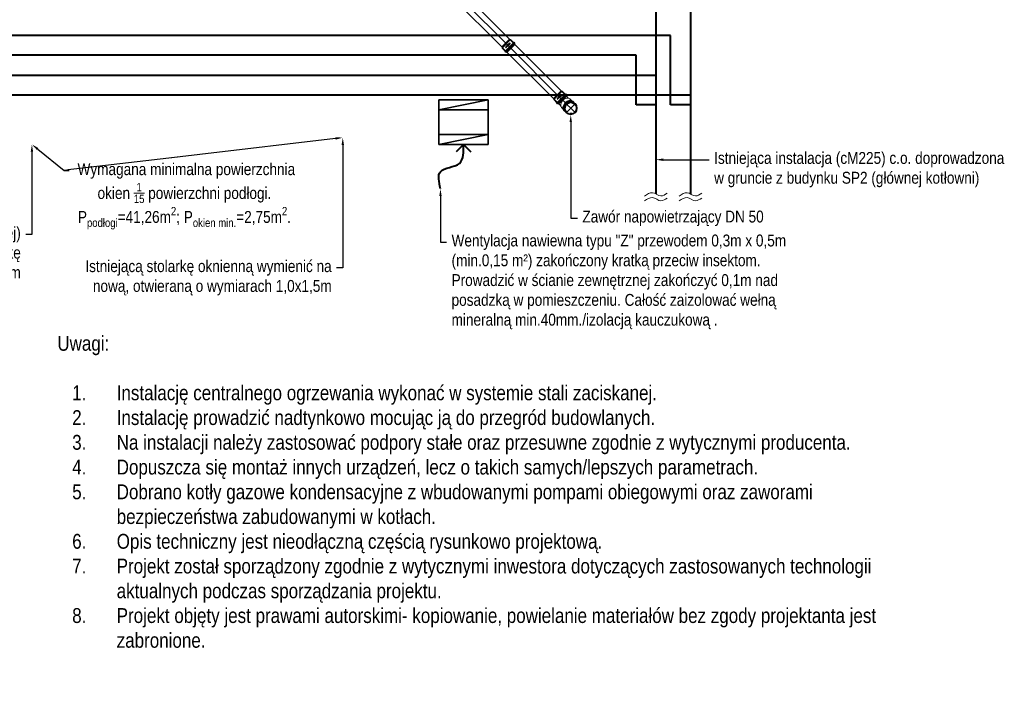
# Model space of a CAD drawing. Header units: centimetres. Extents: x 1912 to 37354, y 4932 to 6633.
# Tile 123 of 236: x 24937 to 25933, y 5190 to 5879. Entities that reach past the tile are written whole.
import ezdxf
from ezdxf import colors
from ezdxf.entities.mleader import LeaderData, LeaderLine
from ezdxf.enums import TextEntityAlignment as Align
from ezdxf.lldxf.tags import DXFTag
from ezdxf.math import Vec2, Vec3

# ---------------------------------------------------------------- set-up
doc = ezdxf.new("R2010")
doc.units = ezdxf.units.CM
doc.linetypes.add('HIDDEN', pattern=[0.375, 0.25, -0.125])
for name, color, linetype, lineweight in [('2DH_PRO_Magnaplast-SDB', 34, 'Continuous', 15), ('CP_AXISKA', 7, 'DASHDOT', 15), ('CP_DETAL', 33, 'Continuous', 9), ('IS_gaz 2', 44, 'Continuous', 35), ('IS_nawiew', 5, 'Continuous', 40), ('IS_Opis', 250, 'Continuous', 9), ('IS_Powrót', 5, 'DASH', 40), ('IS_Zasilanie', 1, 'SOLID', 40)]:
    doc.layers.add(name, color=color, linetype=linetype, lineweight=lineweight)
for name, color, linetype in [('3DCPCOLOR124', 152, 'Continuous'), ('3DCPCOLOR242', 242, 'Continuous'), ('cp_hidde', 203, 'HIDDEN'), ('CP_WIPEOUT', 255, 'Continuous')]:
    doc.layers.add(name, color=color, linetype=linetype)
doc.styles.add('CP_ATTR', font='arial.ttf')
doc.styles.add('styl1', font='ARIALN.TTF')
tags = doc.linetypes.add('DASH', pattern=[15, 10, -5]).pattern_tags.tags
tags[6:7] = [DXFTag(74, 4), DXFTag(75, 0), DXFTag(340, '0'), DXFTag(46, 0.0), DXFTag(50, 0.0), DXFTag(44, 0.0), DXFTag(45, 0.0)]
tags[4:5] = [DXFTag(74, 4), DXFTag(75, 0), DXFTag(340, '0'), DXFTag(46, 0.0), DXFTag(50, 0.0), DXFTag(44, 0.0), DXFTag(45, 0.0)]
tags = doc.linetypes.add('DASHDOT', pattern=[25.4, 12.7, -6.35, 0, -6.35]).pattern_tags.tags
tags[10:11] = [DXFTag(74, 4), DXFTag(75, 0), DXFTag(340, '0'), DXFTag(46, 1.0), DXFTag(50, 0.0), DXFTag(44, 0.0), DXFTag(45, 0.0)]
tags[8:9] = [DXFTag(74, 4), DXFTag(75, 0), DXFTag(340, '0'), DXFTag(46, 1.0), DXFTag(50, 0.0), DXFTag(44, 0.0), DXFTag(45, 0.0)]
tags[6:7] = [DXFTag(74, 4), DXFTag(75, 0), DXFTag(340, '0'), DXFTag(46, 1.0), DXFTag(50, 0.0), DXFTag(44, 0.0), DXFTag(45, 0.0)]
tags[4:5] = [DXFTag(74, 4), DXFTag(75, 0), DXFTag(340, '0'), DXFTag(46, 1.0), DXFTag(50, 0.0), DXFTag(44, 0.0), DXFTag(45, 0.0)]
tags = doc.linetypes.add('SOLID', pattern=[10, 10, 0]).pattern_tags.tags
tags[6:7] = [DXFTag(74, 4), DXFTag(75, 0), DXFTag(340, '0'), DXFTag(46, 0.0), DXFTag(50, 0.0), DXFTag(44, 0.0), DXFTag(45, 0.0)]
tags[4:5] = [DXFTag(74, 4), DXFTag(75, 0), DXFTag(340, '0'), DXFTag(46, 0.0), DXFTag(50, 0.0), DXFTag(44, 0.0), DXFTag(45, 0.0)]

# ---------------------------------------------------------------- blocks, each defined once
blk = doc.blocks.new('pdmgn014_okr01')
blk.add_circle((0, 0), 28.6)
blk = doc.blocks.new('pdmgn014_okr02')
blk.add_circle((0, 0), 25)
blk = doc.blocks.new('pdmgn014_wip_cir01')
blk.add_wipeout([(1, 0), (0.97, 0.26), (0.87, 0.5), (0.71, 0.71), (0.5, 0.87), (0.26, 0.97), (0, 1), (-0.26, 0.97), (-0.5, 0.87), (-0.71, 0.71), (-0.87, 0.5), (-0.97, 0.26), (-1, 0), (-0.97, -0.26), (-0.87, -0.5), (-0.71, -0.71), (-0.5, -0.87), (-0.26, -0.97), (0, -1), (0.26, -0.97), (0.5, -0.87), (0.71, -0.71), (0.87, -0.5), (0.97, -0.26)])
blk = doc.blocks.new('pdmgn014_okr02a')
blk.add_arc((25, 0), 25, 90, 270)
blk = doc.blocks.new('pdmgn014_okr01a')
blk.add_arc((28.6, 0), 28.6, 90, 270)
blk = doc.blocks.new('pdmgn014_okr01b')
blk.add_arc((25, 0), 25, 90, 270)
blk = doc.blocks.new('pdmgn014_wip_cir01a')
blk.add_wipeout([(20, 0), (19.3, 5.2), (17.3, 10), (14.1, 14.1), (10, 17.3), (5.2, 19.3), (0, 20), (-5.2, 19.3), (-10, 17.3), (-14.1, 14.1), (-17.3, 10), (-19.3, 5.2), (-20, 0), (-19.3, -5.2), (-17.3, -10), (-14.1, -14.1), (-10, -17.3), (-5.2, -19.3), (0, -20), (5.2, -19.3), (10, -17.3), (14.1, -14.1), (17.3, -10), (19.3, -5.2)])
blk = doc.blocks.new('pdmgn014_wip_cir01b')
blk.add_wipeout([(20, 0), (19.3, 5.2), (17.3, 10), (14.1, 14.1), (10, 17.3), (5.2, 19.3), (0, 20), (-5.2, 19.3), (-10, 17.3), (-14.1, 14.1), (-17.3, 10), (-19.3, 5.2), (-20, 0), (-19.3, -5.2), (-17.3, -10), (-14.1, -14.1), (-10, -17.3), (-5.2, -19.3), (0, -20), (5.2, -19.3), (10, -17.3), (14.1, -14.1), (17.3, -10), (19.3, -5.2)])
blk = doc.blocks.new('pdmgn014_wip_rec01')
blk.add_wipeout([(0, -25), (84.4, -25), (84.4, 25), (0, 25)]).dxf.layer = 'CP_WIPEOUT'
blk = doc.blocks.new('pdmgn014_wip_cir02')
blk.add_wipeout([(1, 0), (0.97, 0.26), (0.87, 0.5), (0.71, 0.71), (0.5, 0.87), (0.26, 0.97), (0, 1), (-0.26, 0.97), (-0.5, 0.87), (-0.71, 0.71), (-0.87, 0.5), (-0.97, 0.26), (-1, 0), (-0.97, -0.26), (-0.87, -0.5), (-0.71, -0.71), (-0.5, -0.87), (-0.26, -0.97), (0, -1), (0.26, -0.97), (0.5, -0.87), (0.71, -0.71), (0.87, -0.5), (0.97, -0.26)])
blk = doc.blocks.new('Pd_mgphtp_0333_fof7kh8')
for p, q in [((1.06, 5.5), (0, 5.23)), ((0, -5.24), (0, 5.23)), ((1.06, 5.5), (7.6, 5.5)), ((12.15, 5.5), (7.6, 5.5)), ((1.06, -5.5), (0, -5.24)), ((7.6, -5.5), (1.06, -5.5)), ((7.6, -5.5), (12.15, -5.5))]:
    blk.add_line(p, q)
at = {"layer": 'CP_DETAL'}
blk.add_line((1.06, 5.5), (1.06, -5.5), dxfattribs=at)
at = {"linetype": 'ByBlock', "style": 'CP_ATTR', "flags": 9}
for tag in ['DN', 'WEIGHT', 'MATERIAL', 'DIMS', 'OTHER', 'CHARACTER', 'PRODUCER', 'ORDER-NO', 'PRODUCT-TYPE', 'ARTICLE', 'GROUP', 'NUMBER', 'NAME']:
    blk.add_attdef(tag, text='', height=0.00005, dxfattribs=at).set_placement((0, 0), align=Align.MIDDLE_LEFT)
at = {"layer": 'CP_WIPEOUT', "xscale": 0.21319269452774, "yscale": 0.3015}
blk.add_blockref('pdmgn014_wip_cir01a', (12.15, 0), dxfattribs=at)
for p, q in [((12.15, 6.03), (16.04, 6.03)), ((12.15, -6.03), (16.04, -6.03))]:
    blk.add_line(p, q)
at = {"xscale": 0.1705541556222, "yscale": 0.2412}
blk.add_blockref('pdmgn014_okr01b', (7.89, 0), dxfattribs=at)
at = {"layer": 'CP_WIPEOUT', "xscale": 4.66690475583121, "yscale": 6.59999999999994, "zscale": 20}
blk.add_blockref('pdmgn014_wip_cir01', (16.04, 0), dxfattribs=at)
at = {"yscale": 0.23076923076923}
for name, p, xscale in [('pdmgn014_okr01a', (11.37, 0), 0.16317848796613), ('pdmgn014_okr01', (16.78, 0), 0.16317848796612)]:
    blk.add_blockref(name, p, dxfattribs=dict(at, xscale=xscale))
at = {"layer": 'CP_WIPEOUT', "xscale": 0.21319269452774, "yscale": 0.3015}
blk.add_blockref('pdmgn014_wip_cir01b', (17.52, 0), dxfattribs=at)
at = {"layer": 'CP_WIPEOUT', "xscale": 0.008798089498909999, "yscale": 0.2412}
blk.add_blockref('pdmgn014_wip_rec01', (16.78, 0), dxfattribs=at)
for p, q in [((16.78, 6.6), (16.04, 6.6)), ((17.52, 6.03), (16.78, 6.03)), ((19.29, 5.5), (17.52, 5.5)), ((16.78, -6.6), (16.04, -6.6)), ((17.52, -6.03), (16.78, -6.03)), ((17.52, -5.5), (19.29, -5.5))]:
    blk.add_line(p, q)
for name, p, xscale, yscale in [('pdmgn014_okr02a', (12.52, 0), 0.1705541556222, 0.2412), ('pdmgn014_okr02', (17.52, 0), 0.1705541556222, 0.2412), ('pdmgn014_okr01b', (13.64, 0), 0.15556349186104, 0.22)]:
    blk.add_blockref(name, p, dxfattribs=dict(xscale=xscale, yscale=yscale))
at = {"layer": 'CP_WIPEOUT', "xscale": 6.59999999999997, "yscale": 6.59999999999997, "zscale": 20}
blk.add_blockref('pdmgn014_wip_cir02', (19.29, 0), dxfattribs=at)
for radius in [6.6, 6.03]:
    blk.add_circle((19.29, 0), radius)
at = {"layer": 'CP_AXISKA'}
for p, q in [((25.89, 0), (0, 0)), ((19.29, 6.6), (19.29, -6.6))]:
    blk.add_line(p, q, dxfattribs=at)
at = {"layer": 'cp_hidde'}
blk.add_circle((19.29, 0), 5.5, dxfattribs=at)
blk = doc.blocks.new('2dmgn001_logo01')
at = {"layer": '3DCPCOLOR124'}
for p, q in [((-4, 7), (-5.1, 7)), ((-5.1, 7), (-5.1, 4.8)), ((-4, 5.1), (-4, 7)), ((-4, 3.8), (1.9, 3.8)), ((1.6, 4.8), (-3.7, 4.8)), ((1.9, 16.5), (-2.9, 16.5)), ((-2.9, 16.5), (-2.9, 15.5)), ((-2.9, 15.5), (1.6, 15.5)), ((1.6, 14.4), (-2.9, 14.4)), ((-2.9, 14.4), (-2.9, 13.4)), ((-2.9, 13.4), (1.6, 13.4)), ((1.6, 12.3), (-2.9, 12.3)), ((-2.9, 12.3), (-2.9, 11.3)), ((-2.9, 11.3), (1.9, 11.3)), ((-2.9, 9.6), (-2.9, 8.9)), ((-2.9, 8.9), (-1.9, 8.9)), ((1.6, 8.6), (-2.9, 8.6)), ((-2.9, 8.6), (-2.9, 7.5)), ((-2.9, 7.5), (1.9, 7.5)), ((-2.9, 5.9), (-2.9, 5.2)), ((-2.9, 5.2), (-1.9, 5.2)), ((1.9, 3.2), (-2.9, 3.2)), ((-2.9, 3.2), (-2.9, 2.2)), ((-2.9, 2.2), (1.6, 2.2)), ((1.6, 1.1), (-2.9, 1.1)), ((-2.9, 1.1), (-2.9, 0)), ((-2.9, 0), (1.9, 0)), ((1.9, 10.7), (-1.9, 10.7)), ((-1.9, 8.9), (-1.9, 9.4)), ((1.9, 7), (-1.9, 7)), ((-1.9, 5.2), (-1.9, 5.6)), ((-1.6, 9.6), (1.6, 9.6)), ((-1.6, 5.9), (1.6, 5.9)), ((1.9, 15.2), (1.9, 14.7)), ((1.9, 13.1), (1.9, 12.6)), ((1.9, 9.4), (1.9, 8.8)), ((1.9, 5.6), (1.9, 5.1)), ((1.9, 1.9), (1.9, 1.4)), ((2.9, 14.4), (2.9, 15.5)), ((2.9, 12.3), (2.9, 13.4)), ((2.9, 8.6), (2.9, 9.7)), ((2.9, 4.8), (2.9, 5.9)), ((2.9, 2.2), (2.9, 1.1)), ((-2.9, -1.6), (-2.9, -2.3)), ((-2.9, -2.3), (-1.9, -2.3)), ((1.6, -2.6), (-2.9, -2.6)), ((-2.9, -2.6), (-2.9, -3.1)), ((-2.9, -3.1), (-0.8, -3.7)), ((1.9, -0.5), (-1.9, -0.5)), ((-1.9, -2.3), (-1.9, -1.8)), ((-1.6, -1.6), (1.6, -1.6)), ((-0.8, -3.7), (1.9, -3.7)), ((1.9, -1.8), (1.9, -2.4)), ((2.9, -2.6), (2.9, -1.6))]:
    blk.add_line(p, q, dxfattribs=at)
for centre, radius, start, end in [((-4, 4.8), 1.06, 179.7393, 270), ((-3.7, 5.1), 0.264, 180, 269.9023), ((-1.9, 9.6), 1.07, 90, 180), ((-1.9, 5.9), 1.07, 90, 180), ((-1.6, 9.4), 0.246, 90, 184.1233), ((-1.6, 5.7), 0.246, 90, 184.0475), ((1.6, 15.2), 0.293, 359.5038, 90), ((1.6, 14.7), 0.291, 269.5684, 360), ((1.6, 13.1), 0.293, 359.5231, 90), ((1.6, 12.6), 0.293, 270, 359.9989), ((1.6, 9.4), 0.264, 0, 90), ((1.6, 8.8), 0.264, 270, 359.9349), ((1.6, 5.6), 0.264, 360, 90), ((1.6, 5.1), 0.264, 270, 0.0108), ((1.6, 1.9), 0.264, 0.076, 90), ((1.6, 1.4), 0.264, 270, 359.924), ((1.9, 15.5), 1.04, 359.8403, 90), ((1.9, 12.3), 1.04, 270, 0.0193), ((1.9, 9.6), 1.06, 0.4214, 90), ((1.9, 8.6), 1.07, 270.2822, 0), ((1.9, 5.9), 1.06, 360, 90), ((1.9, 4.8), 1.07, 270.2634, 0), ((1.9, 2.2), 1.06, 359.5786, 90), ((1.9, 1.1), 1.07, 270.2875, 359.9985), ((2.3, 14.4), 0.598, 296.5604, 0), ((2.3, 13.4), 0.608, 359.9807, 62.8223), ((-1.9, -1.6), 1.07, 90, 180), ((-1.6, -1.8), 0.246, 90, 184.1125), ((1.6, -1.8), 0.264, 360, 90.0217), ((1.6, -2.4), 0.264, 270, 359.9023), ((1.9, -1.6), 1.06, 359.5786, 90), ((1.9, -2.6), 1.06, 269.7048, 359.9999)]:
    blk.add_arc(centre, radius, start, end, dxfattribs=at)
at = {"layer": '3DCPCOLOR242'}
for p, q in [((-2.7, -3.9), (-4, -3.6)), ((0.1, -4.1), (-3.9, -3)), ((-0.1, -11.3), (-2.3, -10.7)), ((1.1, -7.7), (-1.9, -6.9)), ((-0.2, -15.9), (-1.9, -15.4)), ((1.1, -7.2), (-1.7, -6.4)), ((-1.7, -14.9), (-0.1, -15.3)), ((-0.2, -16), (-0.2, -15.9)), ((1.2, -16.2), (0.5, -16)), ((0.5, -16), (0.5, -16.3)), ((1.1, -7.7), (1.3, -7.7))]:
    blk.add_line(p, q, dxfattribs=at)
for centre, radius, start, end in [((-4.3, -3.1), 0.174, 139.4748, 200.5636), ((-4, -3), 0.481, 201.3248, 240.9013), ((-4.2, -3.2), 0.283, 75.9119, 135.9983), ((-4.2, -3.9), 0.981, 73.8123, 86.5171), ((-3.5, -1.9), 1.69, 243.7383, 254.2465), ((-2.4, -15.6), 0.816, 103.1873, 179.7099), ((-2.2, -15.6), 0.973, 181.2014, 240.279), ((-2.5, -4.5), 0.644, 111.1152, 163.4814), ((-2.1, -4.5), 0.997, 166.5679, 210.0987), ((-2.2, -7.1), 0.892, 155.0132, 214.6021), ((-2.3, -9.2), 0.816, 114.0643, 202.8694), ((-2.4, -10.8), 0.727, 106.1924, 195.3195), ((-2.2, -10.8), 0.883, 195.3773, 250.0682), ((-1.8, -12.7), 1.31, 133.9918, 256.4618), ((-0.6, -3.6), 2.73, 211.3213, 275.0445), ((-2.3, -7.1), 0.818, 103.0323, 153.3127), ((-2.3, -7.3), 0.748, 209.4433, 244.7552), ((-1.6, -8.9), 1.49, 201.6704, 231.3076), ((-2.5, -12), 0.293, 73.8428, 119.965), ((-2.6, -16.1), 0.301, 251.9271, 357.0444), ((-2.6, -7.3), 0.65, 265.6622, 285.525), ((-2, -10.2), 1.88, 87.1606, 107.9858), ((-2, -4.7), 0.539, 116.6161, 177.0208), ((-1.7, -4.6), 0.806, 185.9288, 229.5909), ((-2.2, -8.1), 1.79, 72.2958, 99.0736), ((-2.1, -7.2), 0.393, 146.9616, 189.5199), ((-2.3, -10.9), 0.21, 72.1488, 182.4676), ((-2.2, -10.9), 0.37, 183.0166, 240.6152), ((-2.5, -11.4), 0.207, 256.8723, 333.1047), ((-1.9, -12.8), 0.636, 127.3644, 245.5528), ((-2.3, -16.8), 1.99, 73.1785, 97.0679), ((-2.2, -15.7), 0.348, 90.0735, 226.6774), ((-2.1, -7.2), 0.357, 74.3202, 141.4853), ((-1.9, -7.1), 0.609, 195.1451, 225.7671), ((-2.5, -7.7), 0.265, 290.2377, 337.5291), ((-2, -9.4), 0.472, 98.7899, 190.5825), ((-1.5, -9.3), 0.981, 191.9389, 227.9356), ((-2.5, -12.1), 0.449, 8.7244, 76.0552), ((-2.6, -16.2), 0.279, 6.2924, 59.4251), ((-2.4, -7.7), 0.183, 21.5725, 49.116), ((-2.4, -11.4), 0.167, 6.0969, 51.2591), ((-2.7, -11.3), 0.433, 342.5093, 1.3278), ((-2.7, -11.7), 0.662, 310.1939, 332.4304), ((-1.9, -4.9), 0.776, 84.807, 112.5283), ((-0.8, -3.6), 2.14, 227.7681, 264.971), ((-2.5, -7.7), 0.249, 338.4303, 15.9164), ((-2.7, -18.5), 3.22, 74.17, 79.8915), ((-0.6, -8), 2.56, 233.5529, 269.0169), ((-2, -13.1), 0.234, 234.8638, 292.3727), ((-1.8, -13.2), 0.719, 250.748, 317.7481), ((-2.3, -8), 1.19, 72.2691, 76.7646), ((-1.8, -10.9), 2.01, 44.3614, 97.334), ((-2, -11.1), 2.72, 40.2365, 88.5461), ((-2.3, -12.7), 0.729, 297.3533, 322.4271), ((-2.1, -7.2), 2.99, 66.1532, 85.5553), ((-3.2, -12.1), 1.85, 323.4917, 337.6276), ((-0.6, -13.1), 0.918, 120.9833, 158.9397), ((-4.6, -11.4), 4.03, 325.4422, 333.8801), ((-0.8, -13), 0.784, 70.6597, 109.7335), ((-0.8, -4.4), 1.34, 263.8725, 286.5282), ((0.3, -13.9), 1.45, 136.2371, 152.793), ((-1.9, -6.3), 2.13, 46.5165, 60.5203), ((-0.6, -13.1), 0.24, 82.5025, 118.5044), ((-0.6, -10), 0.492, 264.1111, 2.3117), ((-0.7, -13.4), 0.557, 329.5041, 78.2517), ((-1.1, -5.4), 0.961, 11.1112, 45.4314), ((-0.6, -5.3), 0.455, 294.1682, 9.8383), ((-0.9, -13.5), 1.23, 313.6171, 74.8695), ((1.1, -14.9), 1.81, 138.3177, 150.3499), ((-0.3, -14.1), 0.179, 156.2477, 208.0662), ((0, -13.9), 0.536, 211.3544, 244.0918), ((-0.4, -5.5), 0.842, 271.3477, 20.708), ((-0.9, -10.1), 0.755, 5.4784, 47.2661), ((-0.1, -14.1), 0.258, 239.0032, 288.6059), ((0.5, -16), 0.659, 177.1591, 197.9713), ((0.1, -10.3), 1.05, 255.0292, 275.2543), ((0.1, -15), 0.202, 99.2605, 177.5229), ((-21.3, -14), 21.2, 356.5514, 357.4519), ((0.3, -16.2), 0.401, 190.3294, 250.4785), ((0.3, -3.8), 0.817, 249.4862, 262.6491), ((-1.3, -5.9), 1.81, 22.396, 45.5071), ((-0.3, -10.2), 0.698, 293.2831, 345.067), ((0, -11.3), 0.454, 64.2567, 85.1843), ((0, -15.4), 0.621, 76.0627, 90.1224), ((-0.1, -4.6), 0.557, 50.0147, 70.9143), ((0.2, -4.3), 0.318, 263.6249, 288.2785), ((-0.9, -10.2), 1.29, 351.8443, 42.4547), ((0.2, -16.2), 0.393, 256.6965, 303.221), ((0, -11.2), 0.401, 23.6929, 71.5015), ((0.2, -11.2), 0.197, 270.9468, 310.5631), ((0.2, -15.1), 0.29, 45.8106, 81.4207), ((0.1, -4.4), 0.288, 10.0108, 50.8567), ((0.2, -4.5), 0.156, 287.1813, 350.1927), ((0, -4.5), 0.37, 349.838, 10.0295), ((0.2, -11.2), 0.243, 323.0875, 22.1003), ((-0.2, -15.3), 0.664, 5.0301, 36.7596), ((0.3, -16.3), 0.182, 308.0482, 0.8125), ((9.7, -15), 9.21, 181.6129, 183.265), ((-1.8, -25.8), 10.6, 74.8748, 77.6862), ((0.7, -16.5), 0.942, 56.6561, 73.6716), ((0.6, -8.4), 1.34, 58.7801, 70.7325), ((1.2, -16.1), 0.134, 265.2447, 321.7201), ((1.2, -7.5), 0.301, 17.9179, 59.9943), ((1.1, -7.5), 0.33, 314.2018, 5.594), ((1.3, -7.6), 0.133, 265.1659, 303.5871), ((1.1, -16), 0.3, 13.2728, 58.0446), ((1, -15.9), 0.408, 326.7373, 2.2392)]:
    blk.add_arc(centre, radius, start, end, dxfattribs=at)
blk = doc.blocks.new('2d_mgphtp_0287_zwrmh7c')
for p, q in [((0, 5.24), (1.06, 5.5)), ((0, 5.24), (0, -5.24)), ((1.06, 5.5), (200, 5.5)), ((201.06, 6.03), (200, 5.5)), ((201.06, 6.03), (205.5, 6.03)), ((205.5, 6.6), (205.5, -6.6)), ((205.5, 6.6), (206.55, 6.6)), ((206.55, 6.6), (206.55, -6.6)), ((206.55, 6.03), (207.6, 6.03)), ((207.6, -6.03), (207.6, 6.03)), ((0, -5.24), (1.06, -5.5)), ((1.06, -5.5), (200, -5.5)), ((201.06, -6.03), (200, -5.5)), ((201.06, -6.03), (205.5, -6.03)), ((205.5, -6.6), (206.55, -6.6)), ((206.55, -6.03), (207.6, -6.03))]:
    blk.add_line(p, q)
at = {"layer": 'CP_AXISKA'}
blk.add_line((0, 0), (207.6, 0), dxfattribs=at)
at = {"layer": 'CP_DETAL'}
for p, q in [((1.06, 5.5), (1.06, -5.5)), ((200, 5.5), (200, -5.5)), ((200, -5.5), (200, 5.5)), ((201.06, 6.03), (201.06, -6.03))]:
    blk.add_line(p, q, dxfattribs=at)
at = {"xscale": 0.1450980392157, "yscale": 0.17837837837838}
blk.add_blockref('2dmgn001_logo01', (203.28, 0), dxfattribs=at)
at = {"linetype": 'ByBlock', "style": 'CP_ATTR', "flags": 9}
for tag in ['DN', 'WEIGHT', 'MATERIAL', 'DIMS', 'OTHER', 'CHARACTER', 'PRODUCER', 'ORDER-NO', 'PRODUCT-TYPE', 'ARTICLE', 'GROUP', 'NUMBER', 'NAME']:
    blk.add_attdef(tag, text='', height=0.00005, dxfattribs=at).set_placement((0, 0), align=Align.MIDDLE_LEFT)
blk = doc.blocks.new('2d_mgphtp_0288_fh0wfxv')
for p, q in [((0, 5.24), (1.06, 5.5)), ((0, 5.24), (0, -5.24)), ((1.06, 5.5), (73.74, 5.5)), ((74.8, 6.03), (73.74, 5.5)), ((74.8, 6.03), (79.24, 6.03)), ((79.24, 6.6), (79.24, -6.6)), ((79.24, 6.6), (80.29, 6.6)), ((80.29, 6.6), (80.29, -6.6)), ((80.29, 6.03), (81.34, 6.03)), ((81.34, -6.03), (81.34, 6.03)), ((0, -5.24), (1.06, -5.5)), ((1.06, -5.5), (73.74, -5.5)), ((74.8, -6.03), (73.74, -5.5)), ((74.8, -6.03), (79.24, -6.03)), ((79.24, -6.6), (80.29, -6.6)), ((80.29, -6.03), (81.34, -6.03))]:
    blk.add_line(p, q)
at = {"layer": 'CP_AXISKA'}
blk.add_line((0, 0), (81.34, 0), dxfattribs=at)
at = {"layer": 'CP_DETAL'}
for p, q in [((1.06, 5.5), (1.06, -5.5)), ((73.74, 5.5), (73.74, -5.5)), ((73.74, -5.5), (73.74, 5.5)), ((74.8, 6.03), (74.8, -6.03))]:
    blk.add_line(p, q, dxfattribs=at)
at = {"xscale": 0.14509803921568, "yscale": 0.17837837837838}
blk.add_blockref('2dmgn001_logo01', (77.02, 0), dxfattribs=at)
at = {"linetype": 'ByBlock', "style": 'CP_ATTR', "flags": 9}
for tag in ['DN', 'WEIGHT', 'MATERIAL', 'DIMS', 'OTHER', 'CHARACTER', 'PRODUCER', 'ORDER-NO', 'PRODUCT-TYPE', 'ARTICLE', 'GROUP', 'NUMBER', 'NAME']:
    blk.add_attdef(tag, text='', height=0.00005, dxfattribs=at).set_placement((0, 0), align=Align.MIDDLE_LEFT)
blk = doc.blocks.new('A$C4D3215DB')
at = {"layer": 'IS_nawiew'}
for q in [(0, 7.07), (14.14, 7.07)]:
    blk.add_line((7.07, 0), q, dxfattribs=at)
blk.add_spline([(29.2, 42.61), (29.2, 26.24), (10.96, 18.21), (7.07, 0)], degree=3, dxfattribs=at)

msp = doc.modelspace()

# ---------------------------------------------------------------- linework, layer by layer
at = {"layer": 'IS_gaz 2', "linetype": 'SOLID'}
for p, q in [((25360.96, 5798.34), (25360.96, 5753.34)), ((25360.96, 5788.34), (25410.96, 5798.34)), ((25410.96, 5753.34), (25410.96, 5798.34)), ((25360.96, 5753.34), (25410.96, 5763.34))]:
    msp.add_line(p, q, dxfattribs=at)
at = {"layer": 'IS_gaz 2'}
for p, q in [((25410.96, 5798.34), (25360.96, 5798.34)), ((25360.96, 5788.34), (25410.96, 5788.34)), ((25410.96, 5763.34), (25360.96, 5763.34)), ((25360.96, 5753.34), (25410.96, 5753.34))]:
    msp.add_line(p, q, dxfattribs=at)
at = {"layer": 'IS_Opis'}
for points in [[(25569, 5701.17), (25577.08, 5704.58), (25585.65, 5701.34), (25591.91, 5704.15)], [(25604, 5701.17), (25612.08, 5704.58), (25620.65, 5701.34), (25626.91, 5704.15)], [(25568.99, 5696.17), (25577.07, 5699.58), (25585.64, 5696.34), (25591.9, 5699.15)], [(25603.99, 5696.17), (25612.07, 5699.58), (25620.64, 5696.34), (25626.9, 5699.15)]]:
    msp.add_spline(points, degree=3, dxfattribs=at)
at = {"layer": 'IS_Powrót'}
msp.add_line((25580.46, 5913.16), (25580.46, 5703.34), dxfattribs=at)
at = {"layer": 'IS_Powrót', "color": 18, "true_color": 0x000000}
for p, q in [((25560.46, 5843.34), (24263.96, 5843.34)), ((25560.46, 5793.34), (25560.46, 5843.34)), ((24588.82, 5823.34), (25580.46, 5823.34)), ((25580.46, 5793.34), (25560.46, 5793.34))]:
    msp.add_line(p, q, dxfattribs=at)
at = {"layer": 'IS_Zasilanie'}
msp.add_line((25615.46, 5893.16), (25615.46, 5703.34), dxfattribs=at)
at = {"layer": 'IS_Zasilanie', "color": 18, "true_color": 0x000000}
for p, q in [((25595.46, 5863.34), (24283.96, 5863.34)), ((25595.46, 5793.34), (25595.46, 5863.34)), ((24623.82, 5803.34), (25615.46, 5803.34)), ((25615.46, 5793.34), (25595.46, 5793.34))]:
    msp.add_line(p, q, dxfattribs=at)

# ---------------------------------------------------------------- block references
at = {"layer": '2DH_PRO_Magnaplast-SDB', "rotation": 314.9999999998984}
msp.add_blockref('2d_mgphtp_0287_zwrmh7c', (25287.26, 5997.14), dxfattribs=at)
at = {"layer": 'IS_nawiew', "xscale": 1.05, "yscale": 1.05, "zscale": 1.05, "rotation": 180}
msp.add_blockref('A$C4D3215DB', (25393.38, 5753.34), dxfattribs=at)

# ---------------------------------------------------------------- texts
at = {"layer": 'IS_Opis', "insert": (24975.36, 5559.86), "char_height": 15, "attachment_point": 1, "style": 'styl1'}
msp.add_mtext_dynamic_manual_height_columns('Uwagi: \\P\\P\\pxi-3,l4,t4;1.^IInstalację centralnego ogrzewania wykonać w systemie stali zaciskanej. \\P2.^IInstalację prowadzić nadtynkowo mocując ją do przegród budowlanych.\\P{\\A1;3.^INa instalacji należy zastosować podpory stałe oraz przesuwne zgodnie z wytycznymi producenta}.\\P4.^IDopuszcza się montaż innych urządzeń, lecz o takich samych/lepszych parametrach.\\P5.^IDobrano kotły gazowe kondensacyjne z wbudowanymi pompami obiegowymi oraz zaworami bezpieczeństwa zabudowanymi w kotłach.\\P6.^IOpis techniczny jest nieodłączną częścią rysunkowo projektową. \\P7.^IProjekt został sporządzony zgodnie z wytycznymi inwestora dotyczących zastosowanych technologii aktualnych podczas sporządzania projektu.\\P8.^IProjekt objęty jest prawami autorskimi- kopiowanie, powielanie materiałów bez zgody projektanta jest zabronione.', width=859.2012, gutter_width=12.5, heights=[0], dxfattribs=at)

# ---------------------------------------------------------------- leaders
at = {"layer": 'IS_Opis'}
ml = msp.add_multileader_mtext('Standard', dxfattribs=at)
ml.set_content('\\A1; Wymagana minimalna powierzchnia okien {\\H0.7x;\\S1/15;} powierzchni podłogi. P{\\H0.7x;\\S^ podłogi;\\H1.42857x;=41,26m\\H0.7x;\\S2^ ;\\H1.42857x;; }P{\\H0.7x;\\S^ okien min.;\\H1.42857x;=2,75m\\H0.7x;\\S2^ ;\\H1.42857x;. }', color=256, style='styl1')
ml.set_leader_properties()
ml.build(insert=Vec2(0, 0))
ml.multileader.update_dxf_attribs({"dogleg_length": 5, "arrow_head_size": 7.5})
ctx = ml.context
ctx.base_point, ctx.char_height, ctx.arrow_head_size, ctx.landing_gap_size, ctx.plane_origin = Vec3(24987.24, 5727.12), 12, 7.5, 5, Vec3(25157.7, 5642.02)
ctx.text_align_type = 1
notes = []
notes.append((ctx, [(0, (1, 1, 0), (24982.24, 5727.12), (1, 0), 5, [(0, [(25263.96, 5760.2)], 0, []), (1, [(24949.62, 5753.34)], 0, [])])]))
ctx.mtext.insert, ctx.mtext.width, ctx.mtext.defined_height, ctx.mtext.alignment, ctx.mtext.flow_direction = Vec3(25103.87, 5734.3), 223.6618, 76.92, 2, 5
ctx.mtext.has_bg_fill, ctx.mtext.bg_color, ctx.mtext.bg_scale_factor, ctx.mtext.bg_transparency, ctx.mtext.use_window_bg_color = 1, -1027028792, 1.5, 0, 1
for ctx, leaders in notes:
    for number, flags, end, landing, length, lines in leaders:
        leader = LeaderData()
        leader.index, (leader.has_last_leader_line, leader.has_dogleg_vector, leader.attachment_direction) = number, flags
        leader.last_leader_point, leader.dogleg_vector, leader.dogleg_length = Vec3(end), Vec3(landing), length
        for number, points, colour, breaks in lines:
            line = LeaderLine()
            line.index, line.vertices, line.color, line.breaks = number, Vec3.list(points), colors.encode_raw_color(colour), breaks
            leader.lines.append(line)
        ctx.leaders.append(leader)

# ---------------------------------------------------------------- next in the draw order: block references
at = {"layer": '2DH_PRO_Magnaplast-SDB', "rotation": 315}
msp.add_blockref('Pd_mgphtp_0333_fof7kh8', (25480.82, 5803.58), dxfattribs=at)

# ---------------------------------------------------------------- next in the draw order: leaders
at = {"layer": 'IS_Opis'}
ml = msp.add_multileader_mtext('Standard', dxfattribs=at)
ml.set_content('\\A1;Istniejącą stolarkę oknienną wymienić na nową, otwieraną o wymiarach 1,0x1,5m', color=256, style='styl1')
ml.set_leader_properties()
ml.build(insert=Vec2(0, 0))
ml.multileader.update_dxf_attribs({"dogleg_length": 5, "arrow_head_size": 7.5})
ctx = ml.context
ctx.base_point, ctx.char_height, ctx.arrow_head_size, ctx.landing_gap_size, ctx.plane_origin = Vec3(25000.52, 5628.59), 12, 7.5, 5, Vec3(25194.93, 5762.44)
ctx.text_align_type = 2
notes = []
notes.append((ctx, [(1, (1, 1, 0), (25263.96, 5628.59), (-1, 0), 6.23, [(0, [(25263.96, 5760.2)], 0, [])])]))
ctx.mtext.insert, ctx.mtext.width, ctx.mtext.defined_height, ctx.mtext.alignment, ctx.mtext.flow_direction = Vec3(25252.73, 5636.35), 253.212, 76.92, 3, 5
ctx.mtext.has_bg_fill, ctx.mtext.bg_color, ctx.mtext.bg_scale_factor, ctx.mtext.bg_transparency, ctx.mtext.use_window_bg_color = 1, -1027028792, 1.5, 0, 1
ml = msp.add_multileader_mtext('Standard', dxfattribs=at)
ml.set_content('\\A1;W miejscu zlikwidowanej (zamurowanej) stolarki okiennej zamontować nową stolarkę oknienną,otwieraną o wymiarach 1,0x1,5m', color=256, style='styl1')
ml.set_leader_properties()
ml.build(insert=Vec2(0, 0))
ml.multileader.update_dxf_attribs({"dogleg_length": 5, "arrow_head_size": 7.5})
ctx = ml.context
ctx.base_point, ctx.char_height, ctx.arrow_head_size, ctx.landing_gap_size, ctx.plane_origin = Vec3(24666.2, 5662.26), 12, 7.5, 5, Vec3(24880.59, 5762.44)
ctx.text_align_type = 2
notes.append((ctx, [(1, (1, 1, 0), (24949.62, 5662.26), (-1, 0), 6.23, [(0, [(24949.62, 5753.34)], 0, [])])]))
ctx.mtext.insert, ctx.mtext.width, ctx.mtext.defined_height, ctx.mtext.alignment, ctx.mtext.flow_direction = Vec3(24938.39, 5670.03), 278.8837, 76.92, 3, 5
ctx.mtext.has_bg_fill, ctx.mtext.bg_color, ctx.mtext.bg_scale_factor, ctx.mtext.bg_transparency, ctx.mtext.use_window_bg_color = 1, -1027028792, 1.5, 0, 1
ml = msp.add_multileader_mtext('Standard', dxfattribs=at)
ml.set_content('\\A1;Istniejąca instalacja (cM225) c.o. doprowadzona w gruncie z budynku SP2 (głównej kotłowni)', color=256, style='styl1')
ml.set_leader_properties()
ml.build(insert=Vec2(0, 0))
ml.multileader.update_dxf_attribs({"dogleg_length": 5, "arrow_head_size": 7.5})
ctx = ml.context
ctx.base_point, ctx.char_height, ctx.arrow_head_size, ctx.landing_gap_size, ctx.plane_origin = Vec3(25634.44, 5737.89), 12, 7.5, 5, Vec3(25718.11, 5838.07)
notes.append((ctx, [(1, (1, 1, 0), (25615.18, 5737.89), (1, 0), 19.26, [(0, [(25580.46, 5737.89)], 0, [])])]))
ctx.mtext.insert, ctx.mtext.width, ctx.mtext.defined_height, ctx.mtext.flow_direction = Vec3(25639.44, 5745.65), 293.4033, 76.92, 5
ctx.mtext.has_bg_fill, ctx.mtext.bg_color, ctx.mtext.bg_scale_factor, ctx.mtext.bg_transparency, ctx.mtext.use_window_bg_color = 1, -1073741824, 1, 0, 1
for ctx, leaders in notes:
    for number, flags, end, landing, length, lines in leaders:
        leader = LeaderData()
        leader.index, (leader.has_last_leader_line, leader.has_dogleg_vector, leader.attachment_direction) = number, flags
        leader.last_leader_point, leader.dogleg_vector, leader.dogleg_length = Vec3(end), Vec3(landing), length
        for number, points, colour, breaks in lines:
            line = LeaderLine()
            line.index, line.vertices, line.color, line.breaks = number, Vec3.list(points), colors.encode_raw_color(colour), breaks
            leader.lines.append(line)
        ctx.leaders.append(leader)

# ---------------------------------------------------------------- next in the draw order: block references
at = {"layer": '2DH_PRO_Magnaplast-SDB', "rotation": 314.9999999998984}
msp.add_blockref('2d_mgphtp_0288_fh0wfxv', (25428.68, 5855.72), dxfattribs=at)

# ---------------------------------------------------------------- next in the draw order: leaders
at = {"layer": 'IS_Opis'}
ml = msp.add_multileader_mtext('Standard', dxfattribs=at)
ml.set_content('Wentylacja nawiewna typu "Z" przewodem 0,3m x 0,5m (min.0,15 m²) zakończony kratką przeciw insektom. Prowadzić w ścianie zewnętrznej zakończyć 0,1m nad posadzką w pomieszczeniu. Całość zaizolować wełną mineralną min.40mm./izolacją kauczukową .', color=256, style='styl1')
ml.set_leader_properties()
ml.build(insert=Vec2(0, 0))
ml.multileader.update_dxf_attribs({"dogleg_length": 5, "arrow_head_size": 7.5})
ctx = ml.context
ctx.base_point, ctx.char_height, ctx.arrow_head_size, ctx.landing_gap_size, ctx.plane_origin = Vec3(25368.96, 5654.5), 12, 7.5, 5, Vec3(25475.34, 5656.59)
notes = []
notes.append((ctx, [(1, (1, 1, 0), (25362.73, 5654.5), (1, 0), 6.23, [(0, [(25362.73, 5708.59)], 0, [])])]))
ctx.mtext.insert, ctx.mtext.width, ctx.mtext.defined_height, ctx.mtext.flow_direction = Vec3(25373.96, 5662.26), 346.4184, 76.92, 5
ctx.mtext.has_bg_fill, ctx.mtext.bg_color, ctx.mtext.bg_scale_factor, ctx.mtext.bg_transparency, ctx.mtext.use_window_bg_color = 1, -1027028792, 1.5, 0, 1
for ctx, leaders in notes:
    for number, flags, end, landing, length, lines in leaders:
        leader = LeaderData()
        leader.index, (leader.has_last_leader_line, leader.has_dogleg_vector, leader.attachment_direction) = number, flags
        leader.last_leader_point, leader.dogleg_vector, leader.dogleg_length = Vec3(end), Vec3(landing), length
        for number, points, colour, breaks in lines:
            line = LeaderLine()
            line.index, line.vertices, line.color, line.breaks = number, Vec3.list(points), colors.encode_raw_color(colour), breaks
            leader.lines.append(line)
        ctx.leaders.append(leader)

# ---------------------------------------------------------------- next in the draw order: leaders
ml = msp.add_multileader_mtext('Standard', dxfattribs=at)
ml.set_content('Zawór napowietrzający DN 50', color=256, style='styl1')
ml.set_leader_properties()
ml.build(insert=Vec2(0, 0))
ml.multileader.update_dxf_attribs({"dogleg_length": 5, "arrow_head_size": 7.5})
ctx = ml.context
ctx.base_point, ctx.char_height, ctx.arrow_head_size, ctx.landing_gap_size, ctx.plane_origin = Vec3(25501.23, 5678.68), 12, 7.5, 5, Vec3(25388.14, 5306.79)
notes = []
notes.append((ctx, [(0, (1, 1, 0), (25494.46, 5678.68), (1, 0), 6.77, [(0, [(25494.46, 5783.34)], 0, [])])]))
ctx.mtext.insert, ctx.mtext.width, ctx.mtext.defined_height, ctx.mtext.flow_direction = Vec3(25506.23, 5686.44), 182.3997, 76.92, 5
ctx.mtext.has_bg_fill, ctx.mtext.bg_color, ctx.mtext.bg_scale_factor, ctx.mtext.bg_transparency, ctx.mtext.use_window_bg_color = 1, -1073741824, 1, 0, 1
for ctx, leaders in notes:
    for number, flags, end, landing, length, lines in leaders:
        leader = LeaderData()
        leader.index, (leader.has_last_leader_line, leader.has_dogleg_vector, leader.attachment_direction) = number, flags
        leader.last_leader_point, leader.dogleg_vector, leader.dogleg_length = Vec3(end), Vec3(landing), length
        for number, points, colour, breaks in lines:
            line = LeaderLine()
            line.index, line.vertices, line.color, line.breaks = number, Vec3.list(points), colors.encode_raw_color(colour), breaks
            leader.lines.append(line)
        ctx.leaders.append(leader)

doc.saveas('drawing.dxf')
